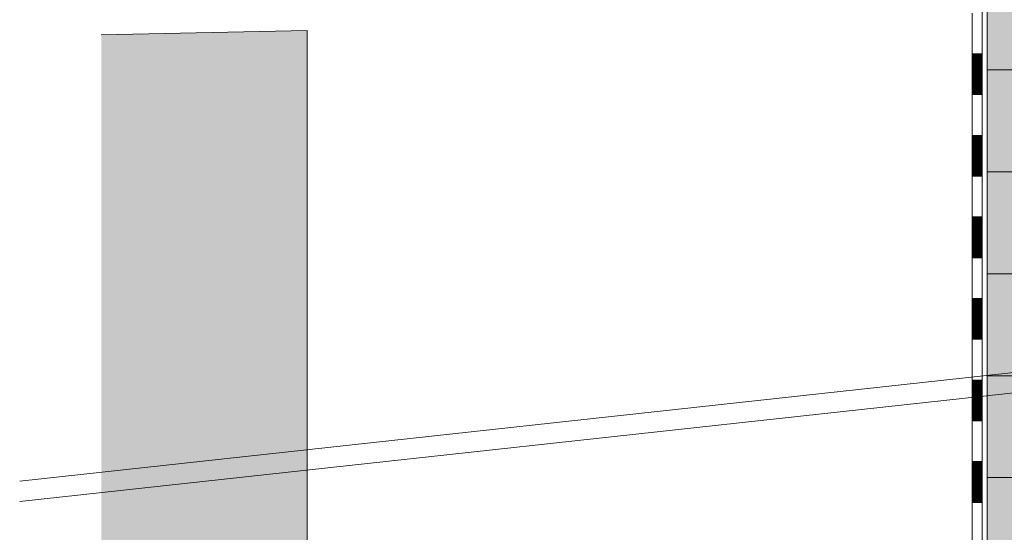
# Model space of a CAD drawing. Header units: millimetres. Extents: x -17177 to 48677, y -60985 to 11467.
# Tile 21 of 71: x -9140 to -7692, y -1805 to -1051. Entities that reach past the tile are written whole.
import ezdxf

# ---------------------------------------------------------------- set-up
doc = ezdxf.new("R2010")
doc.units = ezdxf.units.MM
doc.layers.add('XR$3$INFUZE_1', color=7, linetype='Continuous', lineweight=25)

# ---------------------------------------------------------------- blocks, each defined once
blk = doc.blocks.new('VZOROVÁ ČÁRA_8')
at = {"layer": 'XR$3$INFUZE_1', "color": 7, "linetype": 'Continuous', "lineweight": 13}
for p, q in [((-7739.8, -1101.3), (-7739.8, -1041.3)), ((-7739.8, -1161.3), (-7739.8, -1101.3)), ((-7724.8, -1101.3), (-7739.8, -1101.3)), ((-7724.8, -1102.5), (-7739.8, -1102.5)), ((-7724.8, -1103.7), (-7739.8, -1103.7)), ((-7724.8, -1104.9), (-7739.8, -1104.9)), ((-7724.8, -1106.1), (-7739.8, -1106.1)), ((-7724.8, -1107.3), (-7739.8, -1107.3)), ((-7724.8, -1108.5), (-7739.8, -1108.5)), ((-7724.8, -1109.7), (-7739.8, -1109.7)), ((-7724.8, -1110.9), (-7739.8, -1110.9)), ((-7724.8, -1112.1), (-7739.8, -1112.1)), ((-7724.8, -1113.3), (-7739.8, -1113.3)), ((-7724.8, -1114.5), (-7739.8, -1114.5)), ((-7724.8, -1161.3), (-7724.8, -1101.3)), ((-7724.8, -1161.3), (-7724.8, -1101.3)), ((-7724.8, -1161.3), (-7724.8, -1101.3)), ((-7724.8, -1161.3), (-7724.8, -1101.3)), ((-7724.8, -1161.3), (-7724.8, -1101.3)), ((-7724.8, -1115.7), (-7739.8, -1115.7)), ((-7724.8, -1116.9), (-7739.8, -1116.9)), ((-7724.8, -1118.1), (-7739.8, -1118.1)), ((-7724.8, -1119.3), (-7739.8, -1119.3)), ((-7724.8, -1120.5), (-7739.8, -1120.5)), ((-7724.8, -1121.7), (-7739.8, -1121.7)), ((-7724.8, -1122.9), (-7739.8, -1122.9)), ((-7724.8, -1124.1), (-7739.8, -1124.1)), ((-7724.8, -1125.3), (-7739.8, -1125.3)), ((-7724.8, -1126.5), (-7739.8, -1126.5)), ((-7724.8, -1127.7), (-7739.8, -1127.7)), ((-7724.8, -1128.9), (-7739.8, -1128.9)), ((-7724.8, -1130.1), (-7739.8, -1130.1)), ((-7724.8, -1131.3), (-7739.8, -1131.3)), ((-7724.8, -1132.5), (-7739.8, -1132.5)), ((-7724.8, -1133.7), (-7739.8, -1133.7)), ((-7724.8, -1134.9), (-7739.8, -1134.9)), ((-7724.8, -1136.1), (-7739.8, -1136.1)), ((-7724.8, -1137.3), (-7739.8, -1137.3)), ((-7724.8, -1138.5), (-7739.8, -1138.5)), ((-7724.8, -1139.7), (-7739.8, -1139.7)), ((-7724.8, -1140.9), (-7739.8, -1140.9)), ((-7724.8, -1142.1), (-7739.8, -1142.1)), ((-7724.8, -1143.3), (-7739.8, -1143.3)), ((-7724.8, -1144.5), (-7739.8, -1144.5)), ((-7724.8, -1145.7), (-7739.8, -1145.7)), ((-7724.8, -1146.9), (-7739.8, -1146.9)), ((-7724.8, -1148.1), (-7739.8, -1148.1)), ((-7724.8, -1149.3), (-7739.8, -1149.3)), ((-7724.8, -1150.5), (-7739.8, -1150.5)), ((-7724.8, -1151.7), (-7739.8, -1151.7)), ((-7724.8, -1152.9), (-7739.8, -1152.9)), ((-7724.8, -1154.1), (-7739.8, -1154.1)), ((-7724.8, -1155.3), (-7739.8, -1155.3)), ((-7724.8, -1156.5), (-7739.8, -1156.5)), ((-7724.8, -1157.7), (-7739.8, -1157.7)), ((-7724.8, -1158.9), (-7739.8, -1158.9)), ((-7724.8, -1160.1), (-7739.8, -1160.1)), ((-7724.8, -1161.3), (-7739.8, -1161.3)), ((-7739.8, -1221.3), (-7739.8, -1161.3)), ((-7739.8, -1281.3), (-7739.8, -1221.3)), ((-7724.8, -1221.3), (-7739.8, -1221.3)), ((-7724.8, -1222.5), (-7739.8, -1222.5)), ((-7724.8, -1223.7), (-7739.8, -1223.7)), ((-7724.8, -1224.9), (-7739.8, -1224.9)), ((-7724.8, -1226.1), (-7739.8, -1226.1)), ((-7724.8, -1227.3), (-7739.8, -1227.3)), ((-7724.8, -1228.5), (-7739.8, -1228.5)), ((-7724.8, -1229.7), (-7739.8, -1229.7)), ((-7724.8, -1281.3), (-7724.8, -1221.3)), ((-7724.8, -1281.3), (-7724.8, -1221.3)), ((-7724.8, -1281.3), (-7724.8, -1221.3)), ((-7724.8, -1281.3), (-7724.8, -1221.3)), ((-7724.8, -1281.3), (-7724.8, -1221.3)), ((-7724.8, -1230.9), (-7739.8, -1230.9)), ((-7724.8, -1232.1), (-7739.8, -1232.1)), ((-7724.8, -1233.3), (-7739.8, -1233.3)), ((-7724.8, -1234.5), (-7739.8, -1234.5)), ((-7724.8, -1235.7), (-7739.8, -1235.7)), ((-7724.8, -1236.9), (-7739.8, -1236.9)), ((-7724.8, -1238.1), (-7739.8, -1238.1)), ((-7724.8, -1239.3), (-7739.8, -1239.3)), ((-7724.8, -1240.5), (-7739.8, -1240.5)), ((-7724.8, -1241.7), (-7739.8, -1241.7)), ((-7724.8, -1242.9), (-7739.8, -1242.9)), ((-7724.8, -1244.1), (-7739.8, -1244.1)), ((-7724.8, -1245.3), (-7739.8, -1245.3)), ((-7724.8, -1246.5), (-7739.8, -1246.5)), ((-7724.8, -1247.7), (-7739.8, -1247.7)), ((-7724.8, -1248.9), (-7739.8, -1248.9)), ((-7724.8, -1250.1), (-7739.8, -1250.1)), ((-7724.8, -1251.3), (-7739.8, -1251.3)), ((-7724.8, -1252.5), (-7739.8, -1252.5)), ((-7724.8, -1253.7), (-7739.8, -1253.7)), ((-7724.8, -1254.9), (-7739.8, -1254.9)), ((-7724.8, -1256.1), (-7739.8, -1256.1)), ((-7724.8, -1257.3), (-7739.8, -1257.3)), ((-7724.8, -1258.5), (-7739.8, -1258.5)), ((-7724.8, -1259.7), (-7739.8, -1259.7)), ((-7724.8, -1260.9), (-7739.8, -1260.9)), ((-7724.8, -1262.1), (-7739.8, -1262.1)), ((-7724.8, -1263.3), (-7739.8, -1263.3)), ((-7724.8, -1264.5), (-7739.8, -1264.5)), ((-7724.8, -1265.7), (-7739.8, -1265.7)), ((-7724.8, -1266.9), (-7739.8, -1266.9)), ((-7724.8, -1268.1), (-7739.8, -1268.1)), ((-7724.8, -1269.3), (-7739.8, -1269.3)), ((-7724.8, -1270.5), (-7739.8, -1270.5)), ((-7724.8, -1271.7), (-7739.8, -1271.7)), ((-7724.8, -1272.9), (-7739.8, -1272.9)), ((-7724.8, -1274.1), (-7739.8, -1274.1)), ((-7724.8, -1275.3), (-7739.8, -1275.3)), ((-7724.8, -1276.5), (-7739.8, -1276.5)), ((-7724.8, -1277.7), (-7739.8, -1277.7)), ((-7724.8, -1278.9), (-7739.8, -1278.9)), ((-7724.8, -1280.1), (-7739.8, -1280.1)), ((-7724.8, -1281.3), (-7739.8, -1281.3)), ((-7739.8, -1341.3), (-7739.8, -1281.3)), ((-7739.8, -1401.3), (-7739.8, -1341.3)), ((-7724.8, -1341.3), (-7739.8, -1341.3)), ((-7724.8, -1342.5), (-7739.8, -1342.5)), ((-7724.8, -1343.7), (-7739.8, -1343.7)), ((-7724.8, -1344.9), (-7739.8, -1344.9)), ((-7724.8, -1346.1), (-7739.8, -1346.1)), ((-7724.8, -1401.3), (-7724.8, -1341.3)), ((-7724.8, -1401.3), (-7724.8, -1341.3)), ((-7724.8, -1401.3), (-7724.8, -1341.3)), ((-7724.8, -1401.3), (-7724.8, -1341.3)), ((-7724.8, -1401.3), (-7724.8, -1341.3)), ((-7724.8, -1347.3), (-7739.8, -1347.3)), ((-7724.8, -1348.5), (-7739.8, -1348.5)), ((-7724.8, -1349.7), (-7739.8, -1349.7)), ((-7724.8, -1350.9), (-7739.8, -1350.9)), ((-7724.8, -1352.1), (-7739.8, -1352.1)), ((-7724.8, -1353.3), (-7739.8, -1353.3)), ((-7724.8, -1354.5), (-7739.8, -1354.5)), ((-7724.8, -1355.7), (-7739.8, -1355.7)), ((-7724.8, -1356.9), (-7739.8, -1356.9)), ((-7724.8, -1358.1), (-7739.8, -1358.1)), ((-7724.8, -1359.3), (-7739.8, -1359.3)), ((-7724.8, -1360.5), (-7739.8, -1360.5)), ((-7724.8, -1361.7), (-7739.8, -1361.7)), ((-7724.8, -1362.9), (-7739.8, -1362.9)), ((-7724.8, -1364.1), (-7739.8, -1364.1)), ((-7724.8, -1365.3), (-7739.8, -1365.3)), ((-7724.8, -1366.5), (-7739.8, -1366.5)), ((-7724.8, -1367.7), (-7739.8, -1367.7)), ((-7724.8, -1368.9), (-7739.8, -1368.9)), ((-7724.8, -1370.1), (-7739.8, -1370.1)), ((-7724.8, -1371.3), (-7739.8, -1371.3)), ((-7724.8, -1372.5), (-7739.8, -1372.5)), ((-7724.8, -1373.7), (-7739.8, -1373.7)), ((-7724.8, -1374.9), (-7739.8, -1374.9)), ((-7724.8, -1376.1), (-7739.8, -1376.1)), ((-7724.8, -1377.3), (-7739.8, -1377.3)), ((-7724.8, -1378.5), (-7739.8, -1378.5)), ((-7724.8, -1379.7), (-7739.8, -1379.7)), ((-7724.8, -1380.9), (-7739.8, -1380.9)), ((-7724.8, -1382.1), (-7739.8, -1382.1)), ((-7724.8, -1383.3), (-7739.8, -1383.3)), ((-7724.8, -1384.5), (-7739.8, -1384.5)), ((-7724.8, -1385.7), (-7739.8, -1385.7)), ((-7724.8, -1386.9), (-7739.8, -1386.9)), ((-7724.8, -1388.1), (-7739.8, -1388.1)), ((-7724.8, -1389.3), (-7739.8, -1389.3)), ((-7724.8, -1390.5), (-7739.8, -1390.5)), ((-7724.8, -1391.7), (-7739.8, -1391.7)), ((-7724.8, -1392.9), (-7739.8, -1392.9)), ((-7724.8, -1394.1), (-7739.8, -1394.1)), ((-7724.8, -1395.3), (-7739.8, -1395.3)), ((-7724.8, -1396.5), (-7739.8, -1396.5)), ((-7724.8, -1397.7), (-7739.8, -1397.7)), ((-7724.8, -1398.9), (-7739.8, -1398.9)), ((-7724.8, -1400.1), (-7739.8, -1400.1)), ((-7724.8, -1401.3), (-7739.8, -1401.3)), ((-7739.8, -1461.3), (-7739.8, -1401.3)), ((-7739.8, -1521.3), (-7739.8, -1461.3)), ((-7724.8, -1461.3), (-7739.8, -1461.3)), ((-7724.8, -1521.3), (-7724.8, -1461.3)), ((-7724.8, -1521.3), (-7724.8, -1461.3)), ((-7724.8, -1521.3), (-7724.8, -1461.3)), ((-7724.8, -1521.3), (-7724.8, -1461.3)), ((-7724.8, -1521.3), (-7724.8, -1461.3)), ((-7724.8, -1462.5), (-7739.8, -1462.5)), ((-7724.8, -1463.7), (-7739.8, -1463.7)), ((-7724.8, -1464.9), (-7739.8, -1464.9)), ((-7724.8, -1466.1), (-7739.8, -1466.1)), ((-7724.8, -1467.3), (-7739.8, -1467.3)), ((-7724.8, -1468.5), (-7739.8, -1468.5)), ((-7724.8, -1469.7), (-7739.8, -1469.7)), ((-7724.8, -1470.9), (-7739.8, -1470.9)), ((-7724.8, -1472.1), (-7739.8, -1472.1)), ((-7724.8, -1473.3), (-7739.8, -1473.3)), ((-7724.8, -1474.5), (-7739.8, -1474.5)), ((-7724.8, -1475.7), (-7739.8, -1475.7)), ((-7724.8, -1476.9), (-7739.8, -1476.9)), ((-7724.8, -1478.1), (-7739.8, -1478.1)), ((-7724.8, -1479.3), (-7739.8, -1479.3)), ((-7724.8, -1480.5), (-7739.8, -1480.5)), ((-7724.8, -1481.7), (-7739.8, -1481.7)), ((-7724.8, -1482.9), (-7739.8, -1482.9)), ((-7724.8, -1484.1), (-7739.8, -1484.1)), ((-7724.8, -1485.3), (-7739.8, -1485.3)), ((-7724.8, -1486.5), (-7739.8, -1486.5)), ((-7724.8, -1487.7), (-7739.8, -1487.7)), ((-7724.8, -1488.9), (-7739.8, -1488.9)), ((-7724.8, -1490.1), (-7739.8, -1490.1)), ((-7724.8, -1491.3), (-7739.8, -1491.3)), ((-7724.8, -1492.5), (-7739.8, -1492.5)), ((-7724.8, -1493.7), (-7739.8, -1493.7)), ((-7724.8, -1494.9), (-7739.8, -1494.9)), ((-7724.8, -1496.1), (-7739.8, -1496.1)), ((-7724.8, -1497.3), (-7739.8, -1497.3)), ((-7724.8, -1498.5), (-7739.8, -1498.5)), ((-7724.8, -1499.7), (-7739.8, -1499.7)), ((-7724.8, -1500.9), (-7739.8, -1500.9)), ((-7724.8, -1502.1), (-7739.8, -1502.1)), ((-7724.8, -1503.3), (-7739.8, -1503.3)), ((-7724.8, -1504.5), (-7739.8, -1504.5)), ((-7724.8, -1505.7), (-7739.8, -1505.7)), ((-7724.8, -1506.9), (-7739.8, -1506.9)), ((-7724.8, -1508.1), (-7739.8, -1508.1)), ((-7724.8, -1509.3), (-7739.8, -1509.3)), ((-7724.8, -1510.5), (-7739.8, -1510.5)), ((-7724.8, -1511.7), (-7739.8, -1511.7)), ((-7724.8, -1512.9), (-7739.8, -1512.9)), ((-7724.8, -1514.1), (-7739.8, -1514.1)), ((-7724.8, -1515.3), (-7739.8, -1515.3)), ((-7724.8, -1516.5), (-7739.8, -1516.5)), ((-7724.8, -1517.7), (-7739.8, -1517.7)), ((-7724.8, -1518.9), (-7739.8, -1518.9)), ((-7724.8, -1520.1), (-7739.8, -1520.1)), ((-7724.8, -1521.3), (-7739.8, -1521.3)), ((-7739.8, -1581.3), (-7739.8, -1521.3)), ((-7739.8, -1641.3), (-7739.8, -1581.3)), ((-7724.8, -1581.3), (-7739.8, -1581.3)), ((-7724.8, -1582.5), (-7739.8, -1582.5)), ((-7724.8, -1583.7), (-7739.8, -1583.7)), ((-7724.8, -1584.9), (-7739.8, -1584.9)), ((-7724.8, -1586.1), (-7739.8, -1586.1)), ((-7724.8, -1587.3), (-7739.8, -1587.3)), ((-7724.8, -1588.5), (-7739.8, -1588.5)), ((-7724.8, -1589.7), (-7739.8, -1589.7)), ((-7724.8, -1590.9), (-7739.8, -1590.9)), ((-7724.8, -1592.1), (-7739.8, -1592.1)), ((-7724.8, -1641.3), (-7724.8, -1581.3)), ((-7724.8, -1641.3), (-7724.8, -1581.3)), ((-7724.8, -1641.3), (-7724.8, -1581.3)), ((-7724.8, -1641.3), (-7724.8, -1581.3)), ((-7724.8, -1641.3), (-7724.8, -1581.3)), ((-7724.8, -1593.3), (-7739.8, -1593.3)), ((-7724.8, -1594.5), (-7739.8, -1594.5)), ((-7724.8, -1595.7), (-7739.8, -1595.7)), ((-7724.8, -1596.9), (-7739.8, -1596.9)), ((-7724.8, -1598.1), (-7739.8, -1598.1)), ((-7724.8, -1599.3), (-7739.8, -1599.3)), ((-7724.8, -1600.5), (-7739.8, -1600.5)), ((-7724.8, -1601.7), (-7739.8, -1601.7)), ((-7724.8, -1602.9), (-7739.8, -1602.9)), ((-7724.8, -1604.1), (-7739.8, -1604.1)), ((-7724.8, -1605.3), (-7739.8, -1605.3)), ((-7724.8, -1606.5), (-7739.8, -1606.5)), ((-7724.8, -1607.7), (-7739.8, -1607.7)), ((-7724.8, -1608.9), (-7739.8, -1608.9)), ((-7724.8, -1610.1), (-7739.8, -1610.1)), ((-7724.8, -1611.3), (-7739.8, -1611.3)), ((-7724.8, -1612.5), (-7739.8, -1612.5)), ((-7724.8, -1613.7), (-7739.8, -1613.7)), ((-7724.8, -1614.9), (-7739.8, -1614.9)), ((-7724.8, -1616.1), (-7739.8, -1616.1)), ((-7724.8, -1617.3), (-7739.8, -1617.3)), ((-7724.8, -1618.5), (-7739.8, -1618.5)), ((-7724.8, -1619.7), (-7739.8, -1619.7)), ((-7724.8, -1620.9), (-7739.8, -1620.9)), ((-7724.8, -1622.1), (-7739.8, -1622.1)), ((-7724.8, -1623.3), (-7739.8, -1623.3)), ((-7724.8, -1624.5), (-7739.8, -1624.5)), ((-7724.8, -1625.7), (-7739.8, -1625.7)), ((-7724.8, -1626.9), (-7739.8, -1626.9)), ((-7724.8, -1628.1), (-7739.8, -1628.1)), ((-7724.8, -1629.3), (-7739.8, -1629.3)), ((-7724.8, -1630.5), (-7739.8, -1630.5)), ((-7724.8, -1631.7), (-7739.8, -1631.7)), ((-7724.8, -1632.9), (-7739.8, -1632.9)), ((-7724.8, -1634.1), (-7739.8, -1634.1)), ((-7724.8, -1635.3), (-7739.8, -1635.3)), ((-7724.8, -1636.5), (-7739.8, -1636.5)), ((-7724.8, -1637.7), (-7739.8, -1637.7)), ((-7724.8, -1638.9), (-7739.8, -1638.9)), ((-7724.8, -1640.1), (-7739.8, -1640.1)), ((-7724.8, -1641.3), (-7739.8, -1641.3)), ((-7739.8, -1701.3), (-7739.8, -1641.3)), ((-7739.8, -1761.3), (-7739.8, -1701.3)), ((-7724.8, -1701.3), (-7739.8, -1701.3)), ((-7724.8, -1702.5), (-7739.8, -1702.5)), ((-7724.8, -1703.7), (-7739.8, -1703.7)), ((-7724.8, -1704.9), (-7739.8, -1704.9)), ((-7724.8, -1706.1), (-7739.8, -1706.1)), ((-7724.8, -1707.3), (-7739.8, -1707.3)), ((-7724.8, -1761.3), (-7724.8, -1701.3)), ((-7724.8, -1761.3), (-7724.8, -1701.3)), ((-7724.8, -1761.3), (-7724.8, -1701.3)), ((-7724.8, -1761.3), (-7724.8, -1701.3)), ((-7724.8, -1761.3), (-7724.8, -1701.3)), ((-7724.8, -1708.5), (-7739.8, -1708.5)), ((-7724.8, -1709.7), (-7739.8, -1709.7)), ((-7724.8, -1710.9), (-7739.8, -1710.9)), ((-7724.8, -1712.1), (-7739.8, -1712.1)), ((-7724.8, -1713.3), (-7739.8, -1713.3)), ((-7724.8, -1714.5), (-7739.8, -1714.5)), ((-7724.8, -1715.7), (-7739.8, -1715.7)), ((-7724.8, -1716.9), (-7739.8, -1716.9)), ((-7724.8, -1718.1), (-7739.8, -1718.1)), ((-7724.8, -1719.3), (-7739.8, -1719.3)), ((-7724.8, -1720.5), (-7739.8, -1720.5)), ((-7724.8, -1721.7), (-7739.8, -1721.7)), ((-7724.8, -1722.9), (-7739.8, -1722.9)), ((-7724.8, -1724.1), (-7739.8, -1724.1)), ((-7724.8, -1725.3), (-7739.8, -1725.3)), ((-7724.8, -1726.5), (-7739.8, -1726.5)), ((-7724.8, -1727.7), (-7739.8, -1727.7)), ((-7724.8, -1728.9), (-7739.8, -1728.9)), ((-7724.8, -1730.1), (-7739.8, -1730.1)), ((-7724.8, -1731.3), (-7739.8, -1731.3)), ((-7724.8, -1732.5), (-7739.8, -1732.5)), ((-7724.8, -1733.7), (-7739.8, -1733.7)), ((-7724.8, -1734.9), (-7739.8, -1734.9)), ((-7724.8, -1736.1), (-7739.8, -1736.1)), ((-7724.8, -1737.3), (-7739.8, -1737.3)), ((-7724.8, -1738.5), (-7739.8, -1738.5)), ((-7724.8, -1739.7), (-7739.8, -1739.7)), ((-7724.8, -1740.9), (-7739.8, -1740.9)), ((-7724.8, -1742.1), (-7739.8, -1742.1)), ((-7724.8, -1743.3), (-7739.8, -1743.3)), ((-7724.8, -1744.5), (-7739.8, -1744.5)), ((-7724.8, -1745.7), (-7739.8, -1745.7)), ((-7724.8, -1746.9), (-7739.8, -1746.9)), ((-7724.8, -1748.1), (-7739.8, -1748.1)), ((-7724.8, -1749.3), (-7739.8, -1749.3)), ((-7724.8, -1750.5), (-7739.8, -1750.5)), ((-7724.8, -1751.7), (-7739.8, -1751.7)), ((-7724.8, -1752.9), (-7739.8, -1752.9)), ((-7724.8, -1754.1), (-7739.8, -1754.1)), ((-7724.8, -1755.3), (-7739.8, -1755.3)), ((-7724.8, -1756.5), (-7739.8, -1756.5)), ((-7724.8, -1757.7), (-7739.8, -1757.7)), ((-7724.8, -1758.9), (-7739.8, -1758.9)), ((-7724.8, -1760.1), (-7739.8, -1760.1)), ((-7724.8, -1761.3), (-7739.8, -1761.3)), ((-7739.8, -1821.3), (-7739.8, -1761.3))]:
    blk.add_line(p, q, dxfattribs=at)
for points in [[(-7724.8, -1101.3), (-7724.8, -1041.3), (-7724.8, -981.3)], [(-7724.8, -1101.3), (-7724.8, -1041.3), (-7724.8, -981.3)], [(-7724.8, -1221.3), (-7724.8, -1161.3), (-7724.8, -1101.3)], [(-7724.8, -1221.3), (-7724.8, -1161.3), (-7724.8, -1101.3)], [(-7724.8, -1341.3), (-7724.8, -1281.3), (-7724.8, -1221.3)], [(-7724.8, -1341.3), (-7724.8, -1281.3), (-7724.8, -1221.3)], [(-7724.8, -1461.3), (-7724.8, -1401.3), (-7724.8, -1341.3)], [(-7724.8, -1461.3), (-7724.8, -1401.3), (-7724.8, -1341.3)], [(-7724.8, -1581.3), (-7724.8, -1521.3), (-7724.8, -1461.3)], [(-7724.8, -1581.3), (-7724.8, -1521.3), (-7724.8, -1461.3)], [(-7724.8, -1701.3), (-7724.8, -1641.3), (-7724.8, -1581.3)], [(-7724.8, -1701.3), (-7724.8, -1641.3), (-7724.8, -1581.3)], [(-7724.8, -1821.3), (-7724.8, -1761.3), (-7724.8, -1701.3)], [(-7724.8, -1821.3), (-7724.8, -1761.3), (-7724.8, -1701.3)]]:
    blk.add_lwpolyline(points, dxfattribs=at)

msp = doc.modelspace()

# ---------------------------------------------------------------- hatches: boundary and pattern name
at = {"layer": 'XR$3$INFUZE_1', "linetype": 'Continuous', "lineweight": 25}
msp.add_hatch(color=254, dxfattribs=at).paths.add_polyline_path([(-7717.4, -1050), (-7717.4, -2381.7), (-7742.4, -2381.7), (-7742.4, -2644), (-7272.5, -2644), (-7272.5, -2414.7), (-7322.5, -2414.7), (-7322.5, -1845.9), (-7306.3, -1824.7), (-7302.5, -1824.7), (-7302.5, -537.5), (-7567.4, -537.5), (-7567.4, -367.5), (-7272.5, -367.5), (-7272.5, -267.5), (-7747.3, -280.5), (-7747.3, -367.5), (-7717.4, -367.5), (-7717.4, -1050)])
at = {"layer": 'XR$3$INFUZE_1', "linetype": 'Continuous', "lineweight": 13}
h = msp.add_hatch(dxfattribs=at)
h.set_pattern_fill('VZOR', color=253, scale=75, style=0, pattern_type=2)
h.set_pattern_definition([(0, (150, 150), (75, 75), [75, -75]), (90, (150, 150), (-75, 75), [75, -75])])
h.paths.add_polyline_path([(-7567.4, -367.5), (-7717.4, -367.5), (-7717.4, -2381.5), (-7567.4, -2381.5)], flags=0)
msp.add_hatch(color=9, dxfattribs=at).paths.add_polyline_path([(-7742.4, -2414.7), (-8717.4, -2414.6), (-8717.4, -1067.3), (-9019.8, -1073.4), (-9019.8, -2644), (-7742.4, -2644)], flags=0)

# ---------------------------------------------------------------- linework, layer by layer
at = {"layer": 'XR$3$INFUZE_1', "color": 7, "linetype": 'Continuous', "lineweight": 13}
for p, q in [((-7717.4, -2381.5), (-7717.3, -367.5)), ((-9019.8, -1073.2), (-8717.4, -1067.2)), ((-8717.4, -1067.2), (-8717.4, -2414.6)), ((-9139.8, -1730), (-7171.9, -1514.7)), ((-9139.8, -1760), (-7171.9, -1544.7))]:
    msp.add_line(p, q, dxfattribs=at)

# ---------------------------------------------------------------- block references
msp.add_blockref('VZOROVÁ ČÁRA_8', (0, 0), dxfattribs=at)

doc.saveas('drawing.dxf')
